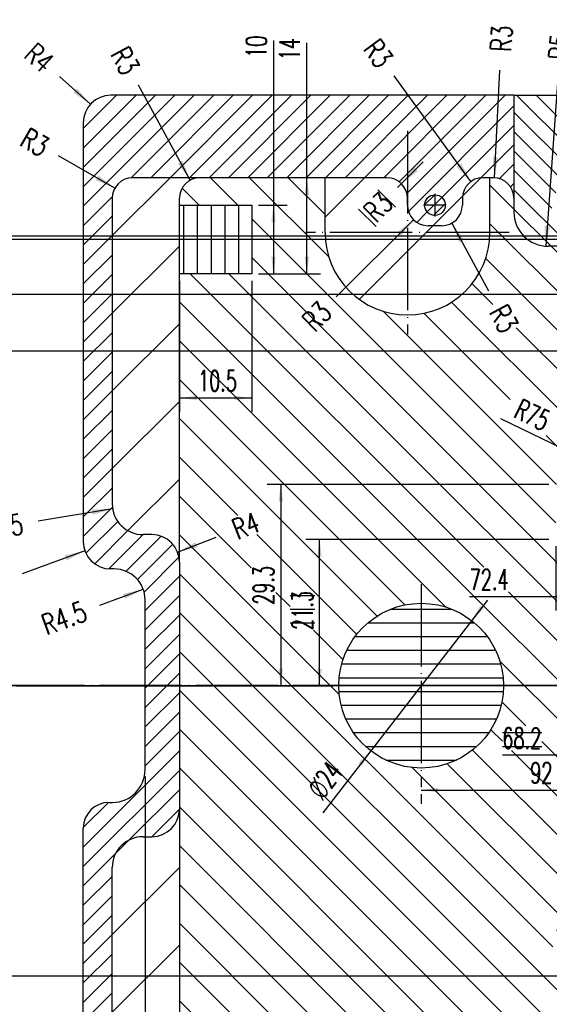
# Model space of a CAD drawing. Header units: inches. Extents: x 0 to 841, y 0 to 594.
# Tile 6 of 17: x 108 to 185, y 292 to 436. Entities that reach past the tile are written whole.
import ezdxf

# ---------------------------------------------------------------- set-up
doc = ezdxf.new("R2010")
doc.units = ezdxf.units.IN
doc.linetypes.add('DOT_CENTER', pattern=[14, 12, -1, 0, -1])
doc.linetypes.add('PHANTOM', pattern=[13, 10, -1, 0, -1, 0, -1])
doc.layers.add('1', color=7, linetype='Continuous')
doc.styles.add('CONVERTER_12', font='txt.shx', dxfattribs={"width": 0.63})
doc.styles.add('CONVERTER_15', font='txt.shx', dxfattribs={"width": 0.72})
doc.dimstyles.new('ME10_DIM_14', dxfattribs={"dimtxt": 3, "dimasz": 2.5, "dimexe": 2, "dimexo": 1, "dimgap": 1, "dimtad": 1, "dimdsep": 46, "dimtxsty": 'CONVERTER_12', "dimsah": 1, "dimcen": 0.09, "dimclrd": 3, "dimclre": 3, "dimclrt": 3, "dimadec": 0, "dimazin": 0, "dimtfac": 1, "dimtdec": 4, "dimtix": 1, "dimtmove": 0, "dimatfit": 3, "dimfxl": 1, "dimtolj": 1, "dimtzin": 0, "dimarcsym": 0})
doc.dimstyles.new('ME10_DIM_15', dxfattribs={"dimtxt": 3, "dimasz": 2.5, "dimexe": 2, "dimexo": 1, "dimgap": 1, "dimtad": 1, "dimdsep": 46, "dimtxsty": 'CONVERTER_12', "dimsah": 1, "dimcen": 0.09, "dimclrd": 3, "dimclre": 3, "dimclrt": 3, "dimadec": 0, "dimazin": 0, "dimtfac": 1, "dimtdec": 4, "dimtix": 1, "dimtmove": 0, "dimatfit": 3, "dimfxl": 1, "dimtolj": 1, "dimtzin": 0, "dimarcsym": 0})
doc.dimstyles.new('ME10_DIM_16', dxfattribs={"dimtxt": 3, "dimasz": 2.5, "dimexe": 2, "dimexo": 1, "dimgap": 1, "dimtad": 1, "dimdsep": 46, "dimtxsty": 'CONVERTER_12', "dimsah": 1, "dimcen": 0.09, "dimclrd": 3, "dimclre": 3, "dimclrt": 3, "dimadec": 0, "dimazin": 0, "dimtfac": 1, "dimtdec": 4, "dimtix": 1, "dimtmove": 0, "dimatfit": 3, "dimfxl": 1, "dimtolj": 1, "dimtzin": 0, "dimarcsym": 0})
doc.dimstyles.new('ME10_DIM_17', dxfattribs={"dimtxt": 3, "dimasz": 2.5, "dimexe": 2, "dimexo": 1, "dimgap": 1, "dimtad": 1, "dimdsep": 46, "dimtxsty": 'CONVERTER_12', "dimsah": 1, "dimcen": 0.09, "dimclrd": 3, "dimclre": 3, "dimclrt": 3, "dimadec": 0, "dimazin": 0, "dimtfac": 1, "dimtdec": 4, "dimtix": 1, "dimtmove": 0, "dimatfit": 3, "dimfxl": 1, "dimtolj": 1, "dimtzin": 0, "dimarcsym": 0})
doc.dimstyles.new('ME10_DIM_18', dxfattribs={"dimtxt": 3, "dimasz": 2.5, "dimexe": 2, "dimexo": 1, "dimgap": 1, "dimtad": 1, "dimdsep": 46, "dimtxsty": 'CONVERTER_12', "dimsah": 1, "dimcen": 0.09, "dimclrd": 3, "dimclre": 3, "dimclrt": 3, "dimadec": 0, "dimazin": 0, "dimtfac": 1, "dimtdec": 4, "dimtix": 1, "dimtmove": 0, "dimatfit": 3, "dimfxl": 1, "dimtolj": 1, "dimtzin": 0, "dimarcsym": 0})
doc.dimstyles.new('ME10_DIM_19', dxfattribs={"dimtxt": 3, "dimasz": 2.5, "dimexe": 2, "dimexo": 1, "dimgap": 1, "dimtad": 1, "dimdsep": 46, "dimtxsty": 'CONVERTER_12', "dimsah": 1, "dimcen": 0.09, "dimclrd": 3, "dimclre": 3, "dimclrt": 3, "dimadec": 0, "dimazin": 0, "dimtfac": 1, "dimtdec": 4, "dimtix": 1, "dimtmove": 0, "dimatfit": 3, "dimfxl": 1, "dimtolj": 1, "dimtzin": 0, "dimarcsym": 0})
doc.dimstyles.new('ME10_DIM_20', dxfattribs={"dimtxt": 3, "dimasz": 2.5, "dimexe": 2, "dimexo": 1, "dimgap": 1, "dimtad": 1, "dimdsep": 46, "dimtxsty": 'CONVERTER_12', "dimsah": 1, "dimcen": 0.09, "dimclrd": 3, "dimclre": 3, "dimclrt": 3, "dimadec": 0, "dimazin": 0, "dimtfac": 1, "dimtdec": 4, "dimtix": 1, "dimtmove": 0, "dimatfit": 3, "dimfxl": 1, "dimtolj": 1, "dimtzin": 0, "dimarcsym": 0})
doc.dimstyles.new('ME10_DIM_21', dxfattribs={"dimtxt": 3, "dimasz": 2.5, "dimexe": 2, "dimexo": 1, "dimgap": 1, "dimtad": 1, "dimdsep": 46, "dimtxsty": 'CONVERTER_12', "dimsah": 1, "dimcen": 0.09, "dimclrd": 3, "dimclre": 3, "dimclrt": 3, "dimadec": 0, "dimazin": 0, "dimtfac": 1, "dimtdec": 4, "dimtix": 1, "dimtmove": 0, "dimatfit": 3, "dimfxl": 1, "dimtolj": 1, "dimtzin": 0, "dimarcsym": 0})
doc.dimstyles.new('ME10_DIM_22', dxfattribs={"dimtxt": 3, "dimasz": 2.5, "dimexe": 2, "dimexo": 1, "dimgap": 1, "dimtad": 1, "dimdsep": 46, "dimtxsty": 'CONVERTER_12', "dimsah": 1, "dimcen": 0.09, "dimclrd": 3, "dimclre": 3, "dimclrt": 3, "dimadec": 0, "dimazin": 0, "dimtfac": 1, "dimtdec": 4, "dimtix": 1, "dimtmove": 0, "dimatfit": 3, "dimfxl": 1, "dimtolj": 1, "dimtzin": 0, "dimarcsym": 0})
doc.dimstyles.new('ME10_DIM_23', dxfattribs={"dimtxt": 3, "dimasz": 2.5, "dimexe": 2, "dimexo": 1, "dimgap": 1, "dimtad": 1, "dimdsep": 46, "dimtxsty": 'CONVERTER_12', "dimsah": 1, "dimcen": 0.09, "dimclrd": 3, "dimclre": 3, "dimclrt": 3, "dimadec": 0, "dimazin": 0, "dimtfac": 1, "dimtdec": 4, "dimtix": 1, "dimtmove": 0, "dimatfit": 3, "dimfxl": 1, "dimtolj": 1, "dimtzin": 0, "dimarcsym": 0})
doc.dimstyles.new('ME10_DIM_28', dxfattribs={"dimtxt": 3, "dimasz": 2.5, "dimexe": 2, "dimexo": 1, "dimgap": 1, "dimtad": 1, "dimdsep": 46, "dimtxsty": 'CONVERTER_12', "dimsah": 1, "dimcen": 0.09, "dimclrd": 3, "dimclre": 3, "dimclrt": 3, "dimadec": 0, "dimazin": 0, "dimtfac": 1, "dimtdec": 4, "dimtix": 1, "dimtmove": 0, "dimatfit": 3, "dimfxl": 1, "dimtolj": 1, "dimtzin": 0, "dimarcsym": 0})
doc.dimstyles.new('ME10_DIM_29', dxfattribs={"dimtxt": 3, "dimasz": 2.5, "dimexe": 2, "dimexo": 1, "dimgap": 1, "dimtad": 1, "dimdsep": 46, "dimtxsty": 'CONVERTER_12', "dimsah": 1, "dimcen": 0.09, "dimclrd": 3, "dimclre": 3, "dimclrt": 3, "dimadec": 0, "dimazin": 0, "dimtfac": 1, "dimtdec": 4, "dimtix": 1, "dimtmove": 0, "dimatfit": 3, "dimfxl": 1, "dimtolj": 1, "dimtzin": 0, "dimarcsym": 0})
doc.dimstyles.new('ME10_DIM_52', dxfattribs={"dimtxt": 3, "dimasz": 3, "dimexe": 2, "dimexo": 1, "dimgap": 2, "dimtad": 0, "dimdsep": 46, "dimtxsty": 'CONVERTER_15', "dimsah": 1, "dimcen": 0.09, "dimclrd": 3, "dimclre": 3, "dimclrt": 3, "dimadec": 0, "dimazin": 0, "dimtfac": 1, "dimtdec": 4, "dimtix": 1, "dimtmove": 0, "dimatfit": 3, "dimfxl": 1, "dimtolj": 1, "dimtzin": 0, "dimarcsym": 0})
doc.dimstyles.new('ME10_DIM_75', dxfattribs={"dimtxt": 3, "dimasz": 2.5, "dimexe": 2, "dimexo": 1, "dimgap": 1, "dimtad": 1, "dimdsep": 46, "dimtxsty": 'CONVERTER_12', "dimsah": 1, "dimcen": 0.09, "dimclrd": 3, "dimclre": 3, "dimclrt": 3, "dimadec": 0, "dimazin": 0, "dimtfac": 1, "dimtdec": 4, "dimtix": 1, "dimtmove": 0, "dimatfit": 3, "dimfxl": 1, "dimtolj": 1, "dimtzin": 0, "dimarcsym": 0})
doc.dimstyles.new('ME10_DIM_76', dxfattribs={"dimtxt": 3, "dimasz": 2.5, "dimexe": 2, "dimexo": 1, "dimgap": 1, "dimtad": 1, "dimdsep": 46, "dimtxsty": 'CONVERTER_12', "dimsah": 1, "dimcen": 0.09, "dimclrd": 3, "dimclre": 3, "dimclrt": 3, "dimadec": 0, "dimazin": 0, "dimtfac": 1, "dimtdec": 4, "dimtix": 1, "dimtmove": 0, "dimatfit": 3, "dimfxl": 1, "dimtolj": 1, "dimtzin": 0, "dimarcsym": 0})
doc.dimstyles.new('ME10_DIM_77', dxfattribs={"dimtxt": 3, "dimasz": 2.5, "dimexe": 2, "dimexo": 1, "dimgap": 1, "dimtad": 1, "dimdec": 1, "dimdsep": 46, "dimtxsty": 'CONVERTER_12', "dimsah": 1, "dimcen": 0.09, "dimclrd": 3, "dimclre": 3, "dimclrt": 3, "dimadec": 0, "dimazin": 0, "dimtfac": 1, "dimtdec": 4, "dimtix": 1, "dimtmove": 0, "dimatfit": 3, "dimfxl": 1, "dimtolj": 1, "dimtzin": 0, "dimarcsym": 0})
doc.dimstyles.new('ME10_DIM_78', dxfattribs={"dimtxt": 3, "dimasz": 2.5, "dimexe": 2, "dimexo": 1, "dimgap": 1, "dimtad": 1, "dimdsep": 46, "dimtxsty": 'CONVERTER_12', "dimsah": 1, "dimcen": 0.09, "dimclrd": 3, "dimclre": 3, "dimclrt": 3, "dimadec": 0, "dimazin": 0, "dimtfac": 1, "dimtdec": 4, "dimtix": 1, "dimtmove": 0, "dimatfit": 3, "dimfxl": 1, "dimtolj": 1, "dimtzin": 0, "dimarcsym": 0})
pattern_1 = [(45, (0, 0), (-5.65685, 5.65685), [])]

# ---------------------------------------------------------------- blocks, each defined once
blk = doc.blocks.new('*D16')
at = {"layer": '1', "color": 3, "linetype": 'Continuous'}
for p, q in [((200.55, 404.34), (55.42, 404.34)), ((57.42, 404.34), (57.42, 338.84)), ((105.55, 338.84), (55.42, 338.84))]:
    blk.add_line(p, q, dxfattribs=at)
at = {"layer": '1', "color": 3}
for points in [[(57.75, 401.84), (57.09, 401.84), (57.42, 404.34)], [(57.09, 341.34), (57.75, 341.34), (57.42, 338.84)]]:
    blk.add_solid(points, dxfattribs=at)
at = {"layer": '1', "color": 3, "insert": (56.42, 368.73), "char_height": 3, "attachment_point": 7, "rotation": 90, "line_spacing_factor": 0.60024, "style": 'CONVERTER_12'}
blk.add_mtext('65.5', dxfattribs=at)
blk = doc.blocks.new('*D17')
at = {"layer": '1', "color": 3, "linetype": 'Continuous'}
for p, q in [((196.35, 403.84), (64.82, 403.84)), ((66.82, 403.84), (66.82, 338.84)), ((257.55, 338.84), (64.82, 338.84))]:
    blk.add_line(p, q, dxfattribs=at)
at = {"layer": '1', "color": 3}
for points in [[(67.14, 401.34), (66.49, 401.34), (66.82, 403.84)], [(66.49, 341.34), (67.14, 341.34), (66.82, 338.84)]]:
    blk.add_solid(points, dxfattribs=at)
at = {"layer": '1', "color": 3, "insert": (65.82, 369.77), "char_height": 3, "attachment_point": 7, "rotation": 90, "line_spacing_factor": 0.60024, "style": 'CONVERTER_12'}
blk.add_mtext('65', dxfattribs=at)
blk = doc.blocks.new('*D18')
at = {"layer": '1', "color": 3, "linetype": 'Continuous'}
for p, q in [((196.35, 395.84), (74.35, 395.84)), ((76.35, 395.84), (76.35, 338.84)), ((257.55, 338.84), (74.35, 338.84))]:
    blk.add_line(p, q, dxfattribs=at)
at = {"layer": '1', "color": 3}
for points in [[(76.68, 393.34), (76.02, 393.34), (76.35, 395.84)], [(76.02, 341.34), (76.68, 341.34), (76.35, 338.84)]]:
    blk.add_solid(points, dxfattribs=at)
at = {"layer": '1', "color": 3, "insert": (75.35, 365.77), "char_height": 3, "attachment_point": 7, "rotation": 90, "line_spacing_factor": 0.60024, "style": 'CONVERTER_12'}
blk.add_mtext('57', dxfattribs=at)
blk = doc.blocks.new('*D19')
at = {"layer": '1', "color": 3, "linetype": 'Continuous'}
for p, q in [((257.55, 338.84), (55.65, 338.84)), ((57.65, 273.34), (57.65, 338.84)), ((200.55, 273.34), (55.65, 273.34))]:
    blk.add_line(p, q, dxfattribs=at)
at = {"layer": '1', "color": 3}
for points in [[(57.98, 336.34), (57.32, 336.34), (57.65, 338.84)], [(57.32, 275.84), (57.98, 275.84), (57.65, 273.34)]]:
    blk.add_solid(points, dxfattribs=at)
at = {"layer": '1', "color": 3, "insert": (56.65, 303.23), "char_height": 3, "attachment_point": 7, "rotation": 90, "line_spacing_factor": 0.60024, "style": 'CONVERTER_12'}
blk.add_mtext('65.5', dxfattribs=at)
blk = doc.blocks.new('*D20')
at = {"layer": '1', "color": 3, "linetype": 'Continuous'}
for p, q in [((257.55, 338.84), (66.05, 338.84)), ((68.05, 338.84), (68.05, 273.84)), ((196.35, 273.84), (66.05, 273.84))]:
    blk.add_line(p, q, dxfattribs=at)
at = {"layer": '1', "color": 3}
for points in [[(68.38, 336.34), (67.72, 336.34), (68.05, 338.84)], [(67.72, 276.34), (68.38, 276.34), (68.05, 273.84)]]:
    blk.add_solid(points, dxfattribs=at)
at = {"layer": '1', "color": 3, "insert": (67.05, 304.77), "char_height": 3, "attachment_point": 7, "rotation": 90, "line_spacing_factor": 0.60024, "style": 'CONVERTER_12'}
blk.add_mtext('65', dxfattribs=at)
blk = doc.blocks.new('*D21')
at = {"layer": '1', "color": 3, "linetype": 'Continuous'}
for p, q in [((105.55, 338.84), (74.36, 338.84)), ((76.36, 281.84), (76.36, 338.84)), ((196.35, 281.84), (74.36, 281.84))]:
    blk.add_line(p, q, dxfattribs=at)
at = {"layer": '1', "color": 3}
for points in [[(76.69, 336.34), (76.03, 336.34), (76.36, 338.84)], [(76.03, 284.34), (76.69, 284.34), (76.36, 281.84)]]:
    blk.add_solid(points, dxfattribs=at)
at = {"layer": '1', "color": 3, "insert": (75.36, 308.77), "char_height": 3, "attachment_point": 7, "rotation": 90, "line_spacing_factor": 0.60024, "style": 'CONVERTER_12'}
blk.add_mtext('57', dxfattribs=at)
blk = doc.blocks.new('*D22')
at = {"layer": '1', "color": 3, "linetype": 'Continuous'}
for p, q in [((105.55, 338.84), (83.37, 338.84)), ((85.37, 296.51), (85.37, 338.84)), ((200.55, 296.51), (83.37, 296.51))]:
    blk.add_line(p, q, dxfattribs=at)
at = {"layer": '1', "color": 3}
for points in [[(85.7, 336.34), (85.04, 336.34), (85.37, 338.84)], [(85.04, 299.01), (85.7, 299.01), (85.37, 296.51)]]:
    blk.add_solid(points, dxfattribs=at)
at = {"layer": '1', "color": 3, "insert": (84.37, 320.06), "char_height": 3, "attachment_point": 7, "rotation": 90, "line_spacing_factor": 0.60024, "style": 'CONVERTER_12'}
blk.add_mtext('42.33', dxfattribs=at)
blk = doc.blocks.new('*D23')
at = {"layer": '1', "color": 3, "linetype": 'Continuous'}
for p, q in [((200.55, 387.59), (83.2, 387.59)), ((85.2, 387.59), (85.2, 338.84)), ((105.55, 338.84), (83.2, 338.84))]:
    blk.add_line(p, q, dxfattribs=at)
at = {"layer": '1', "color": 3}
for points in [[(85.52, 385.09), (84.87, 385.09), (85.2, 387.59)], [(84.87, 341.34), (85.52, 341.34), (85.2, 338.84)]]:
    blk.add_solid(points, dxfattribs=at)
at = {"layer": '1', "color": 3, "insert": (84.2, 359.41), "char_height": 3, "attachment_point": 7, "rotation": 90, "line_spacing_factor": 0.60024, "style": 'CONVERTER_12'}
blk.add_mtext('48.74', dxfattribs=at)
blk = doc.blocks.new('*D24')
at = {"layer": '1', "color": 3, "linetype": 'Continuous'}
for p, q in [((185.15, 368.14), (144.1, 368.14)), ((146.1, 368.14), (146.1, 338.84)), ((107.55, 338.84), (148.1, 338.84))]:
    blk.add_line(p, q, dxfattribs=at)
at = {"layer": '1', "color": 3}
for points in [[(146.43, 365.64), (145.77, 365.64), (146.1, 368.14)], [(145.77, 341.34), (146.43, 341.34), (146.1, 338.84)]]:
    blk.add_solid(points, dxfattribs=at)
at = {"layer": '1', "color": 3, "insert": (145.1, 350.63), "char_height": 3, "attachment_point": 7, "rotation": 90, "line_spacing_factor": 0.60024, "style": 'CONVERTER_12'}
blk.add_mtext('29.3', dxfattribs=at)
blk = doc.blocks.new('*D25')
at = {"layer": '1', "color": 3, "linetype": 'Continuous'}
for p, q in [((185.15, 360.14), (149.75, 360.14)), ((151.75, 338.84), (151.75, 360.14)), ((107.55, 338.84), (153.75, 338.84))]:
    blk.add_line(p, q, dxfattribs=at)
at = {"layer": '1', "color": 3}
for points in [[(152.08, 357.64), (151.42, 357.64), (151.75, 360.14)], [(151.42, 341.34), (152.08, 341.34), (151.75, 338.84)]]:
    blk.add_solid(points, dxfattribs=at)
at = {"layer": '1', "color": 3, "insert": (150.75, 346.95), "char_height": 3, "attachment_point": 7, "rotation": 90, "line_spacing_factor": 0.60024, "style": 'CONVERTER_12'}
blk.add_mtext('21.3', dxfattribs=at)
blk = doc.blocks.new('*D30')
at = {"layer": '1', "color": 3, "linetype": 'Continuous'}
for p, q in [((186.15, 359.14), (186.15, 349.8)), ((258.55, 339.84), (258.55, 353.8)), ((186.15, 351.8), (173.59, 351.8)), ((258.55, 351.8), (186.15, 351.8))]:
    blk.add_line(p, q, dxfattribs=at)
at = {"layer": '1', "color": 3}
for points in [[(188.65, 352.13), (188.65, 351.47), (186.15, 351.8)], [(256.05, 351.47), (256.05, 352.13), (258.55, 351.8)]]:
    blk.add_solid(points, dxfattribs=at)
at = {"layer": '1', "color": 3, "insert": (173.59, 352.8), "char_height": 3, "attachment_point": 7, "rotation": 0.0001, "line_spacing_factor": 0.60024, "style": 'CONVERTER_12'}
blk.add_mtext('72.4', dxfattribs=at)
blk = doc.blocks.new('*D31')
at = {"layer": '1', "color": 3, "linetype": 'Continuous'}
for p, q in [((258.55, 337.84), (258.55, 326.71)), ((190.35, 320.1), (190.35, 330.71)), ((190.35, 328.71), (178.37, 328.71)), ((258.55, 328.71), (190.35, 328.71))]:
    blk.add_line(p, q, dxfattribs=at)
at = {"layer": '1', "color": 3}
for points in [[(192.85, 329.04), (192.85, 328.38), (190.35, 328.71)], [(256.05, 328.38), (256.05, 329.04), (258.55, 328.71)]]:
    blk.add_solid(points, dxfattribs=at)
at = {"layer": '1', "color": 3, "insert": (178.37, 329.71), "char_height": 3, "attachment_point": 7, "rotation": 0.0001, "line_spacing_factor": 0.60024, "style": 'CONVERTER_12'}
blk.add_mtext('68.2', dxfattribs=at)
blk = doc.blocks.new('*D54')
at = {"layer": '1', "color": 3, "linetype": 'Continuous'}
for p, q in [((126.35, 325.59), (126.35, 104.27)), ((258.55, 239.84), (258.55, 104.27)), ((126.35, 106.27), (185.12, 106.27)), ((197.1, 106.27), (258.55, 106.27))]:
    blk.add_line(p, q, dxfattribs=at)
at = {"layer": '1', "color": 3}
for points in [[(129.35, 106.66), (129.35, 105.87), (126.35, 106.27)], [(255.55, 105.87), (255.55, 106.66), (258.55, 106.27)]]:
    blk.add_solid(points, dxfattribs=at)
at = {"layer": '1', "color": 3, "insert": (187.12, 104.77), "char_height": 3, "attachment_point": 7, "rotation": 0.0001, "line_spacing_factor": 0.60024, "style": 'CONVERTER_15'}
blk.add_mtext('132.2', dxfattribs=at)
blk = doc.blocks.new('*D77')
at = {"layer": '1', "color": 3, "linetype": 'Continuous'}
blk.add_line((258.55, 338.84), (178.13, 377.72), dxfattribs=at)
at = {"layer": '1', "color": 3}
blk.add_solid([(188.63, 372.28), (188.92, 372.87), (191.02, 371.48)], dxfattribs=at)
at = {"layer": '1', "color": 3, "insert": (178.33, 378.73), "char_height": 3, "attachment_point": 7, "rotation": 334.2015, "line_spacing_factor": 0.60024, "style": 'CONVERTER_12'}
blk.add_mtext('\\C3; R\\C3;75', dxfattribs=at)
blk = doc.blocks.new('*D78')
at = {"layer": '1', "color": 3, "linetype": 'Continuous'}
blk.add_line((258.55, 338.84), (186.75, 298.9), dxfattribs=at)
at = {"layer": '1', "color": 3}
blk.add_solid([(194.48, 302.82), (194.16, 303.4), (196.5, 304.33)], dxfattribs=at)
at = {"layer": '1', "color": 3, "insert": (186.03, 299.64), "char_height": 3, "attachment_point": 7, "rotation": 29.0884, "line_spacing_factor": 0.60024, "style": 'CONVERTER_12'}
blk.add_mtext('\\C3; R\\C3;71', dxfattribs=at)
blk = doc.blocks.new('*D79')
at = {"layer": '1', "color": 3, "linetype": 'Continuous'}
blk.add_line((118.39, 423.53), (113.89, 427.6), dxfattribs=at)
at = {"layer": '1', "color": 3}
blk.add_solid([(115.9, 425.25), (116.43, 425.84), (118.39, 423.53)], dxfattribs=at)
at = {"layer": '1', "color": 3, "insert": (108.51, 430.45), "char_height": 3, "attachment_point": 7, "rotation": 317.8193, "line_spacing_factor": 0.60024, "style": 'CONVERTER_15'}
blk.add_mtext('\\C3;R\\C3;4', dxfattribs=at)
blk = doc.blocks.new('*D80')
at = {"layer": '1', "color": 3, "linetype": 'Continuous'}
blk.add_line((121.95, 411.33), (113.76, 416.01), dxfattribs=at)
at = {"layer": '1', "color": 3}
blk.add_solid([(119.15, 412.47), (119.54, 413.16), (121.95, 411.33)], dxfattribs=at)
at = {"layer": '1', "color": 3, "insert": (107.89, 417.63), "char_height": 3, "attachment_point": 7, "rotation": 330.2952, "line_spacing_factor": 0.60024, "style": 'CONVERTER_15'}
blk.add_mtext('\\C3;R\\C3;3', dxfattribs=at)
blk = doc.blocks.new('*D81')
at = {"layer": '1', "color": 3, "linetype": 'Continuous'}
blk.add_line((117.59, 358.47), (108.45, 355.14), dxfattribs=at)
at = {"layer": '1', "color": 3}
blk.add_solid([(114.91, 357.08), (114.64, 357.82), (117.59, 358.47)], dxfattribs=at)
at = {"layer": '1', "color": 3, "insert": (103.42, 351.71), "char_height": 3, "attachment_point": 7, "rotation": 20.0262, "line_spacing_factor": 0.60024, "style": 'CONVERTER_15'}
blk.add_mtext('\\C3;R\\C3;4', dxfattribs=at)
blk = doc.blocks.new('*D82')
at = {"layer": '1', "color": 3, "linetype": 'Continuous'}
blk.add_line((121.62, 364.61), (110.78, 362.82), dxfattribs=at)
at = {"layer": '1', "color": 3}
blk.add_solid([(118.72, 363.73), (118.6, 364.51), (121.62, 364.61)], dxfattribs=at)
at = {"layer": '1', "color": 3, "insert": (102.3, 359.89), "char_height": 3, "attachment_point": 7, "rotation": 9.3885, "line_spacing_factor": 0.60024, "style": 'CONVERTER_15'}
blk.add_mtext('\\C3;R\\C3;4.5', dxfattribs=at)
blk = doc.blocks.new('*D83')
at = {"layer": '1', "color": 3, "linetype": 'Continuous'}
blk.add_line((119.78, 350.59), (126.08, 352.88), dxfattribs=at)
at = {"layer": '1', "color": 3}
blk.add_solid([(123.39, 351.48), (123.13, 352.23), (126.08, 352.88)], dxfattribs=at)
at = {"layer": '1', "color": 3, "insert": (111.98, 346.17), "char_height": 3, "attachment_point": 7, "rotation": 19.9245, "line_spacing_factor": 0.60024, "style": 'CONVERTER_15'}
blk.add_mtext('\\C3;R\\C3;4.5', dxfattribs=at)
blk = doc.blocks.new('*D84')
at = {"layer": '1', "color": 3, "linetype": 'Continuous'}
blk.add_line((131.08, 358.29), (136.7, 360.47), dxfattribs=at)
at = {"layer": '1', "color": 3}
blk.add_solid([(133.73, 359.74), (134.02, 359.01), (131.08, 358.29)], dxfattribs=at)
at = {"layer": '1', "color": 3, "insert": (139.78, 360.06), "char_height": 3, "attachment_point": 7, "rotation": 21.2075, "line_spacing_factor": 0.60024, "style": 'CONVERTER_15'}
blk.add_mtext('\\C3;R\\C3;4', dxfattribs=at)
blk = doc.blocks.new('*D85')
at = {"layer": '1', "color": 3, "linetype": 'Continuous'}
blk.add_line((132.91, 412.48), (125.37, 426.33), dxfattribs=at)
at = {"layer": '1', "color": 3}
blk.add_solid([(131.13, 414.92), (131.83, 415.3), (132.91, 412.48)], dxfattribs=at)
at = {"layer": '1', "color": 3, "insert": (121.23, 430.8), "char_height": 3, "attachment_point": 7, "rotation": 298.5669, "line_spacing_factor": 0.60024, "style": 'CONVERTER_15'}
blk.add_mtext('\\C3;R\\C3;3', dxfattribs=at)
blk = doc.blocks.new('*D86')
at = {"layer": '1', "color": 3, "linetype": 'Continuous'}
blk.add_line((163.1, 411.39), (166.85, 415.15), dxfattribs=at)
at = {"layer": '1', "color": 3}
blk.add_solid([(165.51, 414.37), (166.07, 413.81), (163.67, 411.96)], dxfattribs=at)
at = {"layer": '1', "color": 3, "insert": (159.99, 406.16), "char_height": 3, "attachment_point": 7, "rotation": 45, "line_spacing_factor": 0.60024, "style": 'CONVERTER_15'}
blk.add_mtext('\\C3;R\\C3;3', dxfattribs=at)
blk = doc.blocks.new('*D87')
at = {"layer": '1', "color": 3, "linetype": 'Continuous'}
blk.add_line((165.43, 406.72), (154.17, 395.47), dxfattribs=at)
at = {"layer": '1', "color": 3}
blk.add_solid([(163.59, 404.32), (163.03, 404.88), (165.43, 406.72)], dxfattribs=at)
at = {"layer": '1', "color": 3, "insert": (151.06, 390.24), "char_height": 3, "attachment_point": 7, "rotation": 45, "line_spacing_factor": 0.60024, "style": 'CONVERTER_15'}
blk.add_mtext('\\C3;R\\C3;3', dxfattribs=at)
blk = doc.blocks.new('*D88')
at = {"layer": '1', "color": 3, "linetype": 'Continuous'}
blk.add_line((170.99, 406.21), (176.37, 396.34), dxfattribs=at)
at = {"layer": '1', "color": 3}
blk.add_solid([(172.77, 403.77), (172.08, 403.39), (170.99, 406.21)], dxfattribs=at)
at = {"layer": '1', "color": 3, "insert": (176.36, 393.23), "char_height": 3, "attachment_point": 7, "rotation": 298.6217, "line_spacing_factor": 0.60024, "style": 'CONVERTER_15'}
blk.add_mtext('\\C3;R\\C3;3', dxfattribs=at)
blk = doc.blocks.new('*D89')
at = {"layer": '1', "color": 3, "linetype": 'Continuous'}
blk.add_line((173.79, 412.27), (162.63, 427.69), dxfattribs=at)
at = {"layer": '1', "color": 3}
blk.add_solid([(171.71, 414.47), (172.35, 414.94), (173.79, 412.27)], dxfattribs=at)
at = {"layer": '1', "color": 3, "insert": (157.96, 431.59), "char_height": 3, "attachment_point": 7, "rotation": 305.8972, "line_spacing_factor": 0.60024, "style": 'CONVERTER_15'}
blk.add_mtext('\\C3;R\\C3;3', dxfattribs=at)
blk = doc.blocks.new('*D90')
at = {"layer": '1', "color": 3, "linetype": 'Continuous'}
blk.add_line((177.2, 412.84), (178, 428.52), dxfattribs=at)
at = {"layer": '1', "color": 3}
blk.add_solid([(176.96, 415.86), (177.75, 415.82), (177.2, 412.84)], dxfattribs=at)
at = {"layer": '1', "color": 3, "insert": (179.64, 431.16), "char_height": 3, "attachment_point": 7, "rotation": 87.0799, "line_spacing_factor": 0.60024, "style": 'CONVERTER_15'}
blk.add_mtext('\\C3;R\\C3;3', dxfattribs=at)
blk = doc.blocks.new('*D91')
at = {"layer": '1', "color": 3, "linetype": 'Continuous'}
blk.add_line((186.43, 427.29), (184.7, 402.86), dxfattribs=at)
at = {"layer": '1', "color": 3}
blk.add_solid([(184.51, 405.88), (185.3, 405.82), (184.7, 402.86)], dxfattribs=at)
at = {"layer": '1', "color": 3, "insert": (188.11, 429.9), "char_height": 3, "attachment_point": 7, "rotation": 85.9504, "line_spacing_factor": 0.60024, "style": 'CONVERTER_15'}
blk.add_mtext('\\C3;R\\C3;5', dxfattribs=at)
blk = doc.blocks.new('*D102')
at = {"layer": '1', "color": 3, "linetype": 'Continuous'}
for p, q in [((145.05, 432.82), (145.05, 408.84)), ((142.87, 408.84), (147.05, 408.84)), ((145.05, 408.84), (145.05, 398.84)), ((142.87, 398.84), (147.05, 398.84))]:
    blk.add_line(p, q, dxfattribs=at)
at = {"layer": '1', "color": 3}
for points in [[(145.38, 406.34), (144.72, 406.34), (145.05, 408.84)], [(144.72, 401.34), (145.38, 401.34), (145.05, 398.84)]]:
    blk.add_solid(points, dxfattribs=at)
at = {"layer": '1', "color": 3, "insert": (144.05, 430.3), "char_height": 3, "attachment_point": 7, "rotation": 90, "line_spacing_factor": 0.60024, "style": 'CONVERTER_12'}
blk.add_mtext('10', dxfattribs=at)
blk = doc.blocks.new('*D103')
at = {"layer": '1', "color": 3, "linetype": 'Continuous'}
for p, q in [((149.9, 412.84), (149.9, 432.48)), ((151.55, 412.84), (147.9, 412.84)), ((149.9, 398.84), (149.9, 412.84)), ((142.87, 398.84), (151.9, 398.84))]:
    blk.add_line(p, q, dxfattribs=at)
at = {"layer": '1', "color": 3}
for points in [[(150.23, 410.34), (149.57, 410.34), (149.9, 412.84)], [(149.57, 401.34), (150.23, 401.34), (149.9, 398.84)]]:
    blk.add_solid(points, dxfattribs=at)
at = {"layer": '1', "color": 3, "insert": (148.9, 429.96), "char_height": 3, "attachment_point": 7, "rotation": 90, "line_spacing_factor": 0.60024, "style": 'CONVERTER_12'}
blk.add_mtext('14', dxfattribs=at)
blk = doc.blocks.new('*D104')
at = {"layer": '1', "color": 3, "linetype": 'Continuous'}
for p, q in [((131.35, 397.84), (131.35, 378.75)), ((141.87, 397.84), (141.87, 378.75)), ((131.35, 380.75), (141.87, 380.75))]:
    blk.add_line(p, q, dxfattribs=at)
at = {"layer": '1', "color": 3}
for points in [[(133.85, 381.08), (133.85, 380.43), (131.35, 380.75)], [(139.37, 380.43), (139.37, 381.08), (141.87, 380.75)]]:
    blk.add_solid(points, dxfattribs=at)
at = {"layer": '1', "color": 3, "insert": (134.06, 381.75), "char_height": 3, "attachment_point": 7, "rotation": 0.0001, "line_spacing_factor": 0.60024, "style": 'CONVERTER_12'}
blk.add_mtext('10.5', dxfattribs=at)
blk = doc.blocks.new('*D105')
at = {"layer": '1', "color": 3, "linetype": 'Continuous'}
for p, q in [((258.55, 337.84), (258.55, 321.64)), ((166.55, 323.64), (258.55, 323.64)), ((166.55, 323.04), (166.55, 321.64))]:
    blk.add_line(p, q, dxfattribs=at)
at = {"layer": '1', "color": 3}
for points in [[(169.05, 323.97), (169.05, 323.31), (166.55, 323.64)], [(256.05, 323.31), (256.05, 323.97), (258.55, 323.64)]]:
    blk.add_solid(points, dxfattribs=at)
at = {"layer": '1', "color": 3, "insert": (182.42, 324.64), "char_height": 3, "attachment_point": 7, "rotation": 0.0001, "line_spacing_factor": 0.60024, "style": 'CONVERTER_12'}
blk.add_mtext('92', dxfattribs=at)
blk = doc.blocks.new('*D112')
at = {"layer": '1', "color": 3, "linetype": 'Continuous'}
blk.add_line((176.18, 351.3), (152.21, 320.3), dxfattribs=at)
at = {"layer": '1', "color": 3}
for points in [[(175.16, 350.52), (175.68, 350.11), (173.89, 348.34)], [(157.94, 327.17), (157.42, 327.57), (159.21, 329.35)]]:
    blk.add_solid(points, dxfattribs=at)
at = {"layer": '1', "color": 3, "insert": (151.25, 320.7), "char_height": 3, "attachment_point": 7, "rotation": 52.2903, "line_spacing_factor": 0.60024, "style": 'CONVERTER_12'}
blk.add_mtext('\\C3; {\\Fgdt;n}\\C3;24', dxfattribs=at)
blk = doc.blocks.new('TOP__6', base_point=(421.131, 318.149))
at = {"layer": '1', "linetype": 'Continuous'}
h = blk.add_hatch(dxfattribs=at)
h.set_pattern_fill('_USER', color=1, scale=2, angle=45, pattern_type=0)
h.set_pattern_definition([(45, (0, 0), (-1.4142136, 1.4142136), [])])
edge = h.paths.add_edge_path()
edge.add_arc((169.549, 268.844), 3, 0, 90)
edge.add_line((169.549, 271.844), (167.549, 271.844))
edge.add_arc((167.549, 268.844), 3, 90, 180)
edge.add_line((164.549, 268.844), (164.549, 267.844))
edge.add_arc((161.549, 267.844), 3, 270, 360, ccw=False)
edge.add_line((161.549, 264.844), (152.549, 264.844))
edge.add_line((152.549, 264.844), (134.349, 264.844))
edge.add_line((134.349, 264.844), (124.559, 264.844))
edge.add_arc((124.559, 267.844), 3, 180, 270, ccw=False)
edge.add_line((121.559, 267.844), (121.559, 312.344))
edge.add_arc((126.059, 312.344), 4.5, 90, 180, ccw=False)
edge.add_line((126.059, 316.844), (127.349, 316.844))
edge.add_arc((127.349, 320.844), 4, 270, 360)
edge.add_line((131.349, 320.844), (131.349, 338.844))
edge.add_line((131.349, 338.844), (131.349, 356.844))
edge.add_arc((127.349, 356.844), 4, 0, 90)
edge.add_line((127.349, 360.844), (126.059, 360.844))
edge.add_arc((126.059, 365.344), 4.5, 180, 270, ccw=False)
edge.add_line((121.559, 365.344), (121.559, 409.844))
edge.add_arc((124.559, 409.844), 3, 90, 180, ccw=False)
edge.add_line((124.559, 412.844), (134.349, 412.844))
edge.add_line((134.349, 412.844), (152.549, 412.844))
edge.add_line((152.549, 412.844), (161.549, 412.844))
edge.add_arc((161.549, 409.844), 3, 0, 90, ccw=False)
edge.add_line((164.549, 409.844), (164.549, 408.844))
edge.add_arc((167.549, 408.844), 3, 180, 270)
edge.add_line((167.549, 405.844), (169.549, 405.844))
edge.add_arc((169.549, 408.844), 3, 270, 360)
edge.add_line((172.549, 408.844), (172.549, 409.844))
edge.add_arc((175.549, 409.844), 3, 90, 180, ccw=False)
edge.add_line((175.549, 412.844), (176.549, 412.844))
edge.add_line((176.549, 412.844), (177.049, 412.844))
edge.add_arc((177.049, 409.844), 3, 0, 90, ccw=False)
edge.add_line((180.049, 409.844), (180.049, 424.844))
edge.add_line((180.049, 424.844), (121.349, 424.844))
edge.add_arc((121.349, 420.844), 4, 90, 180)
edge.add_line((117.349, 420.844), (117.349, 359.844))
edge.add_arc((121.349, 359.844), 4, 180, 270)
edge.add_line((121.349, 355.844), (121.849, 355.844))
edge.add_arc((121.849, 351.344), 4.5, 0, 90, ccw=False)
edge.add_line((126.349, 351.344), (126.349, 338.844))
edge.add_line((126.349, 338.844), (126.349, 326.594))
edge.add_arc((121.599, 326.594), 4.75, 270, 360, ccw=False)
edge.add_line((121.599, 321.844), (121.099, 321.844))
edge.add_arc((121.099, 318.094), 3.75, 90, 180)
edge.add_line((117.349, 318.094), (117.349, 256.844))
edge.add_arc((121.349, 256.844), 4, 180, 270)
edge.add_line((121.349, 252.844), (180.049, 252.844))
edge.add_line((180.049, 252.844), (180.049, 267.844))
edge.add_arc((177.049, 267.844), 3, 270, 360, ccw=False)
edge.add_line((177.049, 264.844), (176.549, 264.844))
edge.add_line((176.549, 264.844), (175.549, 264.844))
edge.add_arc((175.549, 267.844), 3, 180, 270, ccw=False)
edge.add_line((172.549, 267.844), (172.549, 268.844))
edge = h.paths.add_edge_path(flags=16)
edge.add_arc((168.549, 268.844), 1.5, 0, 360)
edge = h.paths.add_edge_path(flags=16)
edge.add_arc((168.549, 408.844), 1.5, 0, 360)
h = blk.add_hatch(dxfattribs=at)
h.set_pattern_fill('_USER', color=1, scale=2, angle=-45, pattern_type=0)
h.set_pattern_definition([(-45, (0, 0), (1.4142136, 1.4142136), [])])
edge = h.paths.add_edge_path()
edge.add_line((194.549, 409.844), (194.549, 407.844))
edge.add_arc((189.549, 407.844), 5, 321.31781, 360, ccw=False)
edge.add_arc((189.549, 407.844), 5, 270, 321.31781, ccw=False)
edge.add_line((189.549, 402.844), (185.049, 402.844))
edge.add_arc((185.049, 407.844), 5, 180, 270, ccw=False)
edge.add_line((180.049, 407.844), (180.049, 409.844))
edge.add_line((180.049, 409.844), (180.049, 424.844))
edge.add_line((180.049, 424.844), (194.549, 424.844))
edge.add_line((194.549, 424.844), (194.549, 409.844))
edge = h.paths.add_edge_path(flags=16)
edge.add_arc((188.549, 408.844), 3, 0, 360)
h = blk.add_hatch(dxfattribs=at)
h.set_pattern_fill('_USER', color=1, scale=8, angle=45, pattern_type=0)
h.set_pattern_definition(pattern_1)
edge = h.paths.add_edge_path()
edge.add_line((134.349, 412.844), (124.559, 412.844))
edge.add_arc((124.559, 409.844), 3, 90, 180)
edge.add_line((121.559, 409.844), (121.559, 365.344))
edge.add_arc((126.059, 365.344), 4.5, 180, 270)
edge.add_line((126.059, 360.844), (127.349, 360.844))
edge.add_arc((127.349, 356.844), 4, 0, 90, ccw=False)
edge.add_line((131.349, 356.844), (131.349, 398.844))
edge.add_line((131.349, 398.844), (131.349, 408.844))
edge.add_line((131.349, 408.844), (131.349, 409.844))
edge.add_arc((134.349, 409.844), 3, 90, 180, ccw=False)
h = blk.add_hatch(dxfattribs=at)
h.set_pattern_fill('_USER', color=1, scale=4, angle=-45, pattern_type=0)
h.set_pattern_definition([(-45, (0, 0), (2.828427, 2.828427), [])])
edge = h.paths.add_edge_path()
edge.add_line((176.549, 404.844), (176.549, 412.844))
edge.add_line((176.549, 412.844), (177.049, 412.844))
edge.add_arc((177.049, 409.844), 3, 0, 90, ccw=False)
edge.add_line((180.049, 409.844), (180.049, 407.844))
edge.add_arc((185.049, 407.844), 5, 180, 270)
edge.add_line((185.049, 402.844), (189.549, 402.844))
edge.add_arc((189.549, 407.844), 5, 270, 321.31781)
edge.add_arc((195.794, 402.844), 3, 90, 141.31781, ccw=False)
edge.add_line((195.794, 405.844), (199.37, 405.844))
edge.add_line((199.37, 405.844), (199.549, 405.844))
edge.add_arc((199.549, 408.844), 3, 270, 303.10223)
edge.add_arc((199.549, 408.844), 3, 303.10223, 360)
edge.add_line((202.549, 408.844), (202.549, 409.844))
edge.add_arc((205.549, 409.844), 3, 90, 180, ccw=False)
edge.add_line((205.549, 412.844), (209.649, 412.844))
edge.add_line((209.649, 412.844), (209.649, 408.344))
edge.add_line((209.649, 408.344), (209.649, 404.344))
edge.add_line((209.649, 404.344), (201.549, 404.344))
edge.add_line((201.549, 404.344), (201.549, 403.844))
edge.add_line((201.549, 403.844), (197.349, 403.844))
edge.add_line((197.349, 403.844), (197.349, 395.844))
edge.add_line((197.349, 395.844), (201.549, 395.844))
edge.add_line((201.549, 395.844), (201.549, 387.588))
edge.add_arc((258.549, 338.844), 75, 139.4642, 155.41339)
edge.add_line((190.349, 370.049), (190.349, 368.144))
edge.add_line((190.349, 368.144), (186.149, 368.144))
edge.add_line((186.149, 368.144), (186.149, 360.144))
edge.add_line((186.149, 360.144), (190.349, 360.144))
edge.add_line((190.349, 360.144), (190.349, 319.101))
edge.add_arc((258.549, 338.844), 71, 196.14452, 216.60006)
edge.add_line((201.549, 296.512), (201.549, 281.844))
edge.add_line((201.549, 281.844), (197.349, 281.844))
edge.add_line((197.349, 281.844), (197.349, 273.844))
edge.add_line((197.349, 273.844), (201.549, 273.844))
edge.add_line((201.549, 273.844), (201.549, 273.344))
edge.add_line((201.549, 273.344), (209.649, 273.344))
edge.add_line((209.649, 273.344), (209.649, 269.344))
edge.add_line((209.649, 269.344), (209.649, 264.844))
edge.add_line((209.649, 264.844), (205.549, 264.844))
edge.add_arc((205.549, 267.844), 3, 180, 270, ccw=False)
edge.add_line((202.549, 267.844), (202.549, 268.844))
edge.add_arc((199.549, 268.844), 3, 0, 56.89777)
edge.add_arc((199.549, 268.844), 3, 56.89777, 90)
edge.add_line((199.549, 271.844), (199.37, 271.844))
edge.add_line((199.37, 271.844), (195.794, 271.844))
edge.add_arc((195.794, 274.844), 3, 218.68219, 270, ccw=False)
edge.add_arc((189.549, 269.844), 5, 38.68219, 90)
edge.add_line((189.549, 274.844), (185.049, 274.844))
edge.add_arc((185.049, 269.844), 5, 90, 180)
edge.add_line((180.049, 269.844), (180.049, 267.844))
edge.add_arc((177.049, 267.844), 3, 270, 360, ccw=False)
edge.add_line((177.049, 264.844), (176.549, 264.844))
edge.add_line((176.549, 264.844), (176.549, 272.844))
edge.add_arc((164.549, 272.844), 12, 0, 180)
edge.add_line((152.549, 272.844), (152.549, 264.844))
edge.add_line((152.549, 264.844), (134.349, 264.844))
edge.add_arc((134.349, 267.844), 3, 180, 270, ccw=False)
edge.add_line((131.349, 267.844), (131.349, 320.844))
edge.add_line((131.349, 320.844), (131.349, 338.844))
edge.add_line((131.349, 338.844), (131.349, 356.844))
edge.add_line((131.349, 356.844), (131.349, 398.844))
edge.add_line((131.349, 398.844), (141.869, 398.844))
edge.add_line((141.869, 398.844), (141.869, 408.844))
edge.add_line((141.869, 408.844), (131.349, 408.844))
edge.add_line((131.349, 408.844), (131.349, 409.844))
edge.add_arc((134.349, 409.844), 3, 90, 180, ccw=False)
edge.add_line((134.349, 412.844), (152.549, 412.844))
edge.add_line((152.549, 412.844), (152.549, 404.844))
edge.add_arc((164.549, 404.844), 12, 180, 360)
h.paths.add_polyline_path([(204.901, 403.744), (205.783, 399.209), (209.317, 399.896), (208.435, 404.431)], flags=16)
h.paths.add_polyline_path([(197.533, 397.951), (200.493, 394.404), (203.257, 396.71), (200.297, 400.258)], flags=16)
h.paths.add_polyline_path([(192.773, 394.366), (194.422, 390.05), (197.785, 391.335), (196.136, 395.651)], flags=16)
h.paths.add_polyline_path([(175.751, 393.722), (177.964, 389.666), (181.124, 391.391), (178.911, 395.446)], flags=16)
h.paths.add_polyline_path([(159.691, 405.44), (162.958, 408.707), (160.413, 411.252), (157.146, 407.986)], flags=16)
h.paths.add_polyline_path([(139.214, 359.516), (143.521, 361.188), (142.218, 364.544), (137.911, 362.873)], flags=16)
h.paths.add_polyline_path([(186.41, 299.512), (192.676, 302.997), (190.925, 306.143), (184.66, 302.657)], flags=16)
h.paths.add_polyline_path([(178.438, 378.346), (185.46, 374.951), (187.027, 378.193), (180.004, 381.587)], flags=16)
h.paths.add_polyline_path([(178.368, 329.406), (184.09, 329.406), (184.09, 333.006), (178.368, 333.006)], flags=16)
h.paths.add_polyline_path([(173.592, 352.497), (179.314, 352.497), (179.314, 356.097), (173.592, 356.097)], flags=16)
h.paths.add_polyline_path([(151.049, 346.947), (151.049, 352.04), (147.449, 352.04), (147.449, 346.947)], flags=16)
h.paths.add_polyline_path([(145.403, 350.632), (145.403, 356.355), (141.803, 356.355), (141.803, 350.632)], flags=16)
edge = h.paths.add_edge_path(flags=16)
edge.add_arc((166.549, 338.844), 12, 0, 360)
h = blk.add_hatch(dxfattribs=at)
h.set_pattern_fill('_USER', color=1, scale=12, angle=45, pattern_type=0)
h.set_pattern_definition([(45, (0, 0), (-8.48528, 8.48528), [])])
edge = h.paths.add_edge_path()
edge.add_arc((169.549, 408.844), 3, 270, 360)
edge.add_line((172.549, 408.844), (172.549, 409.844))
edge.add_arc((175.549, 409.844), 3, 90, 180, ccw=False)
edge.add_line((175.549, 412.844), (176.549, 412.844))
edge.add_line((176.549, 412.844), (176.549, 404.844))
edge.add_arc((164.549, 404.844), 12, 180, 360, ccw=False)
edge.add_line((152.549, 404.844), (152.549, 412.844))
edge.add_line((152.549, 412.844), (161.549, 412.844))
edge.add_arc((161.549, 409.844), 3, 0, 90, ccw=False)
edge.add_line((164.549, 409.844), (164.549, 408.844))
edge.add_arc((167.549, 408.844), 3, 180, 270)
edge.add_line((167.549, 405.844), (169.549, 405.844))
h.paths.add_polyline_path([(175.751, 393.722), (177.964, 389.666), (181.124, 391.391), (178.911, 395.446)], flags=16)
h.paths.add_polyline_path([(150.766, 389.515), (154.033, 392.782), (151.488, 395.327), (148.221, 392.061)], flags=16)
h.paths.add_polyline_path([(159.691, 405.44), (162.958, 408.707), (160.413, 411.252), (157.146, 407.986)], flags=16)
h = blk.add_hatch(dxfattribs=at)
h.set_pattern_fill('_USER', color=1, angle=45, pattern_type=0)
h.set_pattern_definition([(45, (0, 0), (-0.7071068, 0.7071068), [])])
edge = h.paths.add_edge_path()
edge.add_arc((168.549, 408.844), 1.5, 0, 360)
h = blk.add_hatch(dxfattribs=at)
h.set_pattern_fill('_USER', color=1, scale=2, angle=90, pattern_type=0)
h.set_pattern_definition([(90, (0, 0), (-2, -8e-16), [])])
h.paths.add_polyline_path([(141.869, 398.844), (131.349, 398.844), (131.349, 408.844), (141.869, 408.844)])
h = blk.add_hatch(dxfattribs=at)
h.set_pattern_fill('_USER', color=1, scale=2, pattern_type=0)
h.set_pattern_definition([(0, (0, 0), (0, 2), [])])
edge = h.paths.add_edge_path()
edge.add_arc((166.549, 338.844), 12, 0, 360)
h.paths.add_polyline_path([(178.368, 329.406), (184.09, 329.406), (184.09, 333.006), (178.368, 333.006)], flags=16)
h.paths.add_polyline_path([(151.049, 346.947), (151.049, 352.04), (147.449, 352.04), (147.449, 346.947)], flags=16)
h = blk.add_hatch(dxfattribs=at)
h.set_pattern_fill('_USER', color=1, scale=8, angle=45, pattern_type=0)
h.set_pattern_definition(pattern_1)
edge = h.paths.add_edge_path()
edge.add_line((131.349, 320.844), (131.349, 267.844))
edge.add_arc((134.349, 267.844), 3, 180, 270)
edge.add_line((134.349, 264.844), (124.559, 264.844))
edge.add_arc((124.559, 267.844), 3, 180, 270, ccw=False)
edge.add_line((121.559, 267.844), (121.559, 312.344))
edge.add_arc((126.059, 312.344), 4.5, 90, 180, ccw=False)
edge.add_line((126.059, 316.844), (127.349, 316.844))
edge.add_arc((127.349, 320.844), 4, 270, 360)
at = {"color": 7, "linetype": 'Continuous'}
for p, q in [((180.049, 424.844), (180.049, 409.844)), ((180.049, 424.844), (194.549, 424.844)), ((117.349, 420.844), (117.349, 359.844)), ((134.349, 412.844), (124.559, 412.844)), ((152.549, 412.844), (134.349, 412.844)), ((161.549, 412.844), (152.549, 412.844)), ((176.549, 412.844), (175.549, 412.844)), ((177.049, 412.844), (176.549, 412.844)), ((121.559, 409.844), (121.559, 365.344)), ((164.549, 408.844), (164.549, 409.844)), ((172.549, 409.844), (172.549, 408.844)), ((169.549, 405.844), (167.549, 405.844)), ((189.549, 402.844), (185.049, 402.844)), ((127.349, 360.844), (126.059, 360.844)), ((121.849, 355.844), (121.349, 355.844)), ((131.349, 356.844), (131.349, 338.844)), ((126.349, 338.844), (126.349, 351.344)), ((126.349, 326.594), (126.349, 338.844)), ((131.349, 338.844), (131.349, 320.844)), ((121.099, 321.844), (121.599, 321.844)), ((117.349, 256.844), (117.349, 318.094)), ((126.059, 316.844), (127.349, 316.844)), ((121.559, 267.844), (121.559, 312.344))]:
    blk.add_line(p, q, dxfattribs=at)
for centre, radius in [((168.549, 408.844), 1.5), ((166.549, 338.844), 12)]:
    blk.add_circle(centre, radius, dxfattribs=at)
for centre, radius, start, end in [((124.559, 409.844), 3, 90, 180), ((161.549, 409.844), 3, 0, 90), ((175.549, 409.844), 3, 90, 180), ((177.049, 409.844), 3, 0, 90), ((167.549, 408.844), 3, 180, 270), ((169.549, 408.844), 3, 270, 0), ((185.049, 407.844), 5, 180, 270), ((164.549, 404.844), 12, 180, 0), ((126.059, 365.344), 4.5, 180, 270), ((127.349, 356.844), 4, 0, 90), ((121.349, 359.844), 4, 180, 270), ((121.849, 351.344), 4.5, 0, 90), ((121.599, 326.594), 4.75, 270, 360), ((121.099, 318.094), 3.75, 90, 180), ((127.349, 320.844), 4, 270, 360), ((126.059, 312.344), 4.5, 90, 180)]:
    blk.add_arc(centre, radius, start, end, dxfattribs=at)
at = {"layer": '1', "color": 7, "linetype": 'Continuous'}
for p, q in [((180.049, 424.844), (121.349, 424.844)), ((152.549, 404.844), (152.549, 412.844)), ((176.549, 404.844), (176.549, 412.844)), ((131.349, 408.844), (131.349, 409.844)), ((131.349, 408.844), (141.869, 408.844)), ((131.349, 398.844), (131.349, 408.844)), ((141.869, 408.844), (141.869, 398.844)), ((180.049, 409.844), (180.049, 407.844)), ((131.349, 356.844), (131.349, 398.844)), ((141.869, 398.844), (131.349, 398.844)), ((131.349, 320.844), (131.349, 267.844))]:
    blk.add_line(p, q, dxfattribs=at)
at = {"layer": '1', "color": 1, "linetype": 'DOT_CENTER'}
for p, q in [((164.549, 419.644), (164.549, 390.044)), ((179.349, 404.844), (149.749, 404.844)), ((166.549, 353.644), (166.549, 324.044)), ((258.549, 338.844), (106.549, 338.844)), ((181.349, 338.844), (151.749, 338.844))]:
    blk.add_line(p, q, dxfattribs=at)
at = {"layer": '1', "color": 2, "linetype": 'PHANTOM'}
for p, q in [((168.549, 410.494), (168.549, 407.194)), ((170.199, 408.844), (166.899, 408.844))]:
    blk.add_line(p, q, dxfattribs=at)
at = {"layer": '1', "color": 7, "linetype": 'Continuous'}
for centre, radius in [((121.349, 420.844), 4), ((134.349, 409.844), 3)]:
    blk.add_arc(centre, radius, 90, 180, dxfattribs=at)
at = {"layer": '1'}
for name in ['*D90', '*D91', '*D79', '*D85', '*D89', '*D80', '*D86', '*D87', '*D88', '*D77', '*D82', '*D84', '*D81', '*D83', '*D78']:
    blk.add_blockref(name, (0, 0), dxfattribs=at)
for base, p1, p2, dimstyle, picture, middle in [((57.416, 404.344), (106.549, 338.844), (201.549, 404.344), 'ME10_DIM_14', '*D16', (54.916, 371.594)), ((66.816, 403.844), (258.549, 338.844), (197.349, 403.844), 'ME10_DIM_15', '*D17', (64.316, 371.344)), ((76.348, 395.844), (258.549, 338.844), (197.349, 395.844), 'ME10_DIM_16', '*D18', (73.848, 367.344)), ((85.195, 387.588), (106.549, 338.844), (201.549, 387.588), 'ME10_DIM_21', '*D23', (82.695, 363.216)), ((146.103, 368.144), (106.549, 338.844), (186.149, 368.144), 'ME10_DIM_22', '*D24', (143.603, 353.494)), ((151.749, 338.844), (186.149, 360.144), (106.549, 338.844), 'ME10_DIM_23', '*D25', (149.249, 349.494)), ((57.648, 273.344), (258.549, 338.844), (201.549, 273.344), 'ME10_DIM_17', '*D19', (55.148, 306.094)), ((68.048, 338.844), (197.349, 273.844), (258.549, 338.844), 'ME10_DIM_18', '*D20', (65.548, 306.344)), ((76.359, 281.844), (106.549, 338.844), (197.349, 281.844), 'ME10_DIM_19', '*D21', (73.859, 310.344)), ((85.37, 296.512), (106.549, 338.844), (201.549, 296.512), 'ME10_DIM_20', '*D22', (82.87, 323.865))]:
    dim = blk.add_linear_dim(base=base, p1=p1, p2=p2, angle=90, dimstyle=dimstyle, dxfattribs=at)
    dim.commit()
    dim.dimension.update_dxf_attribs({"geometry": picture, "text_midpoint": middle, "text_rotation": 90})
for base, p1, p2, dimstyle, picture, middle in [((258.549, 351.797), (186.149, 360.144), (258.549, 338.844), 'ME10_DIM_28', '*D30', (176.453, 354.297)), ((258.549, 328.706), (190.349, 319.101), (258.549, 338.844), 'ME10_DIM_29', '*D31', (181.229, 331.206)), ((126.349, 106.267), (258.549, 240.844), (126.349, 326.594), 'ME10_DIM_52', '*D54', (191.107, 106.267))]:
    dim = blk.add_linear_dim(base=base, p1=p1, p2=p2, dimstyle=dimstyle, dxfattribs=at)
    dim.commit()
    dim.dimension.update_dxf_attribs({"geometry": picture, "text_midpoint": middle, "text_rotation": 0.00014})
blk = doc.blocks.new('2__7', base_point=(421.13, 318.15))
blk.add_blockref('TOP__6', (421.13, 318.15))
blk = doc.blocks.new('N2494-90111-1__8', base_point=(421.131, 318.149))
at = {"layer": '1'}
for name, p in [('2__7', (421.131, 318.149)), ('*D112', (0, 0))]:
    blk.add_blockref(name, p, dxfattribs=at)
dim = blk.add_aligned_dim(p1=(141.869, 398.844), p2=(141.869, 408.844), distance=-3.177, dimstyle='ME10_DIM_75', dxfattribs=at)
dim.commit()
dim.dimension.update_dxf_attribs({"geometry": '*D102', "text_midpoint": (142.547, 431.564), "text_rotation": 90})
dim = blk.add_linear_dim(base=(149.898, 398.844), p1=(152.549, 412.844), p2=(141.869, 398.844), angle=90, dimstyle='ME10_DIM_76', dxfattribs=at)
dim.commit()
dim.dimension.update_dxf_attribs({"geometry": '*D103', "text_midpoint": (147.398, 431.224), "text_rotation": 90})
for base, p1, p2, dimstyle, picture, middle in [((131.349, 380.755), (141.869, 398.844), (131.349, 398.844), 'ME10_DIM_77', '*D104', (136.609, 383.255)), ((166.549, 323.644), (258.549, 338.844), (166.549, 324.044), 'ME10_DIM_78', '*D105', (183.995, 326.144))]:
    dim = blk.add_linear_dim(base=base, p1=p1, p2=p2, dimstyle=dimstyle, dxfattribs=at)
    dim.commit()
    dim.dimension.update_dxf_attribs({"geometry": picture, "text_midpoint": middle, "text_rotation": 0.00014})

msp = doc.modelspace()

# ---------------------------------------------------------------- block references
msp.add_blockref('N2494-90111-1__8', (421.13, 318.15))

doc.saveas('drawing.dxf')
